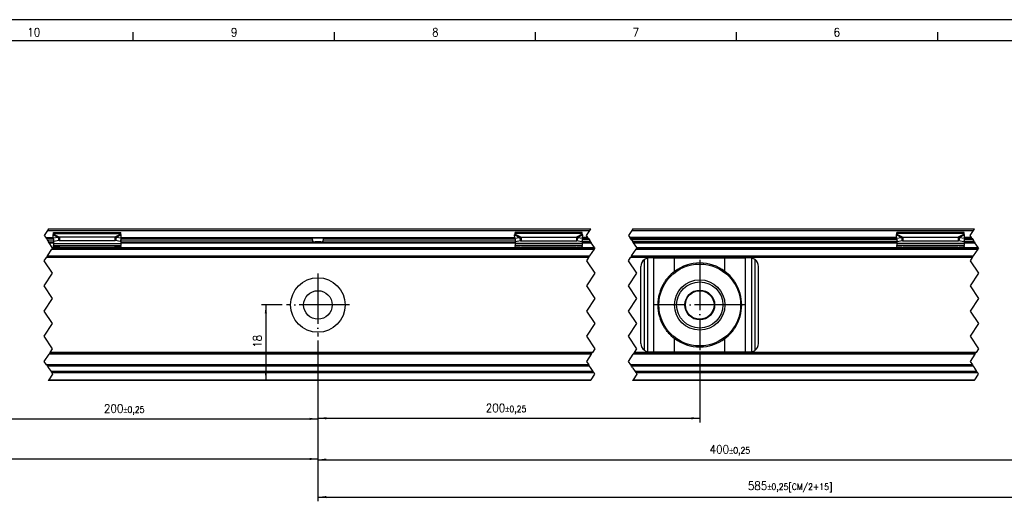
# Model space of a CAD drawing. Header units: millimetres. Extents: x -418 to 1850, y -684 to 1025.
# Tile 16 of 59: x -41 to 193, y 329 to 443. Entities that reach past the tile are written whole.
import ezdxf

# ---------------------------------------------------------------- set-up
doc = ezdxf.new("R2010")
doc.units = ezdxf.units.MM
doc.linetypes.add('DOT_CENTER', pattern=[14, 12, -1, 0, -1])
doc.layers.add('1', color=7, linetype='Continuous')
doc.styles.add('CONVERTER_12', font='txt.shx', dxfattribs={"width": 0.9})
doc.dimstyles.new('ME10_DIM_33', dxfattribs={"dimtxt": 2, "dimasz": 2, "dimexe": 1, "dimexo": 1, "dimgap": 1, "dimtad": 1, "dimdsep": 46, "dimtxsty": 'CONVERTER_12', "dimsah": 1, "dimcen": 0.09, "dimclrd": 2, "dimclre": 2, "dimclrt": 2, "dimadec": 0, "dimazin": 0, "dimtfac": 1, "dimtdec": 4, "dimtix": 1, "dimtmove": 0, "dimatfit": 3, "dimfxl": 1, "dimtolj": 1, "dimtzin": 0, "dimarcsym": 0})
doc.dimstyles.new('ME10_DIM_34', dxfattribs={"dimtxt": 2, "dimasz": 2, "dimexe": 1, "dimexo": 1, "dimgap": 1, "dimtad": 1, "dimdsep": 46, "dimtxsty": 'CONVERTER_12', "dimsah": 1, "dimcen": 0.09, "dimclrd": 2, "dimclre": 2, "dimclrt": 2, "dimadec": 0, "dimazin": 0, "dimtol": 1, "dimtp": 0.25, "dimtm": 0.25, "dimtfac": 0.75, "dimtdec": 0, "dimtix": 1, "dimtmove": 0, "dimatfit": 3, "dimfxl": 1, "dimtolj": 1, "dimtzin": 0, "dimarcsym": 0})
doc.dimstyles.new('ME10_DIM_35', dxfattribs={"dimtxt": 2, "dimasz": 2, "dimexe": 1, "dimexo": 1, "dimgap": 1, "dimtad": 1, "dimdsep": 46, "dimtxsty": 'CONVERTER_12', "dimsah": 1, "dimcen": 0.09, "dimclrd": 2, "dimclre": 2, "dimclrt": 2, "dimadec": 0, "dimazin": 0, "dimtol": 1, "dimtp": 0.25, "dimtm": 0.25, "dimtfac": 0.75, "dimtdec": 0, "dimtix": 1, "dimtmove": 0, "dimatfit": 3, "dimfxl": 1, "dimtolj": 1, "dimtzin": 0, "dimarcsym": 0})
doc.dimstyles.new('ME10_DIM_36', dxfattribs={"dimtxt": 2, "dimasz": 2, "dimexe": 1, "dimexo": 1, "dimgap": 1, "dimtad": 1, "dimdsep": 46, "dimtxsty": 'CONVERTER_12', "dimsah": 1, "dimcen": 0.09, "dimclrd": 2, "dimclre": 2, "dimclrt": 2, "dimadec": 0, "dimazin": 0, "dimtol": 1, "dimtp": 0.25, "dimtm": 0.25, "dimtfac": 0.75, "dimtdec": 0, "dimtix": 1, "dimtmove": 0, "dimatfit": 3, "dimfxl": 1, "dimtolj": 1, "dimtzin": 0, "dimarcsym": 0})
doc.dimstyles.new('ME10_DIM_40', dxfattribs={"dimtxt": 2, "dimasz": 2, "dimexe": 1, "dimexo": 1, "dimgap": 1, "dimtad": 1, "dimdsep": 46, "dimtxsty": 'CONVERTER_12', "dimsah": 1, "dimcen": 0.09, "dimclrd": 2, "dimclre": 2, "dimclrt": 2, "dimadec": 0, "dimazin": 0, "dimtol": 1, "dimtp": 0.25, "dimtm": 0.25, "dimtfac": 0.75, "dimtdec": 0, "dimtix": 1, "dimtmove": 0, "dimatfit": 3, "dimfxl": 1, "dimtolj": 1, "dimtzin": 0, "dimarcsym": 0})
doc.dimstyles.new('ME10_DIM_41', dxfattribs={"dimtxt": 2, "dimasz": 2, "dimexe": 1, "dimexo": 1, "dimgap": 1, "dimtad": 1, "dimdsep": 46, "dimtxsty": 'CONVERTER_12', "dimsah": 1, "dimcen": 0.09, "dimclrd": 2, "dimclre": 2, "dimclrt": 2, "dimadec": 0, "dimazin": 0, "dimtol": 1, "dimtp": 0.25, "dimtm": 0.25, "dimtfac": 0.75, "dimtdec": 0, "dimtix": 1, "dimtmove": 0, "dimatfit": 3, "dimfxl": 1, "dimtolj": 1, "dimtzin": 0, "dimarcsym": 0})

# ---------------------------------------------------------------- blocks, each defined once
blk = doc.blocks.new('SOPORTE_SV2__49', base_point=(-302.89, 357.55))
at = {"color": 2, "linetype": 'DOT_CENTER'}
for p, q in [((-34.81, 393.3), (-35.61, 392.1)), ((-35.61, 392.1), (-35.27, 391.6)), ((-34.58, 393.65), (-34.81, 393.3)), ((93.61, 392.1), (94.41, 393.3)), ((93.94, 391.6), (93.61, 392.1)), ((94.41, 393.3), (94.64, 393.65)), ((104.41, 393.3), (103.61, 392.1)), ((103.61, 392.1), (103.94, 391.6)), ((104.64, 393.65), (104.41, 393.3)), ((185.05, 392.1), (185.84, 393.3)), ((185.38, 391.6), (185.05, 392.1)), ((185.84, 393.3), (186.08, 393.65)), ((-35.27, 391.6), (-35.24, 391.55)), ((-35.11, 391.35), (-35.24, 391.55)), ((-35.11, 391.35), (-34.91, 391.05)), ((-34.91, 391.05), (-34.58, 390.55)), ((-34.44, 390.35), (-34.58, 390.55)), ((-33.71, 389.25), (-34.44, 390.35)), ((93.97, 391.55), (93.94, 391.6)), ((93.97, 391.55), (94.11, 391.35)), ((94.11, 391.35), (94.31, 391.05)), ((94.64, 390.55), (94.31, 391.05)), ((94.64, 390.55), (94.77, 390.35)), ((95.51, 389.25), (94.77, 390.35)), ((103.94, 391.6), (103.97, 391.55)), ((104.11, 391.35), (103.97, 391.55)), ((104.31, 391.05), (104.11, 391.35)), ((104.31, 391.05), (104.64, 390.55)), ((104.77, 390.35), (104.64, 390.55)), ((104.77, 390.35), (105.51, 389.25)), ((185.41, 391.55), (185.38, 391.6)), ((185.41, 391.55), (185.55, 391.35)), ((185.55, 391.35), (185.75, 391.05)), ((186.08, 390.55), (185.75, 391.05)), ((186.08, 390.55), (186.21, 390.35)), ((186.95, 389.25), (186.21, 390.35)), ((-34.84, 387.25), (-34.98, 387.05)), ((-34.84, 387.25), (-33.78, 388.85)), ((-33.64, 389.05), (-33.78, 388.85)), ((-33.61, 389.1), (-33.71, 389.25)), ((-33.64, 389.05), (-33.61, 389.1)), ((94.24, 387.05), (94.37, 387.25)), ((95.44, 388.85), (94.37, 387.25)), ((95.44, 388.85), (95.57, 389.05)), ((95.51, 389.25), (95.61, 389.1)), ((95.61, 389.1), (95.57, 389.05)), ((104.37, 387.25), (104.24, 387.05)), ((104.37, 387.25), (105.44, 388.85)), ((105.57, 389.05), (105.44, 388.85)), ((105.61, 389.1), (105.51, 389.25)), ((105.57, 389.05), (105.61, 389.1)), ((185.68, 387.05), (185.81, 387.25)), ((186.88, 388.85), (185.81, 387.25)), ((186.88, 388.85), (187.01, 389.05)), ((186.95, 389.25), (187.05, 389.1)), ((187.05, 389.1), (187.01, 389.05)), ((-35.61, 386.1), (-35.11, 386.85)), ((-33.61, 383.1), (-35.61, 386.1)), ((-35.11, 386.85), (-34.98, 387.05)), ((94.11, 386.85), (93.61, 386.1)), ((93.61, 386.1), (95.61, 383.1)), ((94.24, 387.05), (94.11, 386.85)), ((103.61, 386.1), (104.11, 386.85)), ((105.61, 383.1), (103.61, 386.1)), ((104.11, 386.85), (104.24, 387.05)), ((185.55, 386.85), (185.05, 386.1)), ((185.05, 386.1), (187.05, 383.1)), ((185.68, 387.05), (185.55, 386.85)), ((-35.61, 380.1), (-33.61, 383.1)), ((95.61, 383.1), (93.61, 380.1)), ((103.61, 380.1), (105.61, 383.1)), ((187.05, 383.1), (185.05, 380.1)), ((-33.61, 377.1), (-35.61, 380.1)), ((93.61, 380.1), (95.61, 377.1)), ((105.61, 377.1), (103.61, 380.1)), ((185.05, 380.1), (187.05, 377.1)), ((-35.61, 374.1), (-33.61, 377.1)), ((95.61, 377.1), (93.61, 374.1)), ((103.61, 374.1), (105.61, 377.1)), ((187.05, 377.1), (185.05, 374.1)), ((-33.61, 371.1), (-35.61, 374.1)), ((93.61, 374.1), (95.61, 371.1)), ((105.61, 371.1), (103.61, 374.1)), ((185.05, 374.1), (187.05, 371.1)), ((-35.61, 368.1), (-33.61, 371.1)), ((95.61, 371.1), (93.61, 368.1)), ((103.61, 368.1), (105.61, 371.1)), ((187.05, 371.1), (185.05, 368.1)), ((-33.61, 365.1), (-35.61, 368.1)), ((93.61, 368.1), (95.61, 365.1)), ((105.61, 365.1), (103.61, 368.1)), ((185.05, 368.1), (187.05, 365.1)), ((-35.61, 362.1), (-34.44, 363.85)), ((-34.31, 364.05), (-34.44, 363.85)), ((-34.31, 364.05), (-34.18, 364.25)), ((-34.18, 364.25), (-33.61, 365.1)), ((94.77, 363.85), (93.61, 362.1)), ((94.77, 363.85), (94.91, 364.05)), ((95.04, 364.25), (94.91, 364.05)), ((95.61, 365.1), (95.04, 364.25)), ((103.61, 362.1), (104.77, 363.85)), ((104.91, 364.05), (104.77, 363.85)), ((104.91, 364.05), (105.04, 364.25)), ((105.04, 364.25), (105.61, 365.1)), ((186.21, 363.85), (185.05, 362.1)), ((186.21, 363.85), (186.35, 364.05)), ((186.48, 364.25), (186.35, 364.05)), ((187.05, 365.1), (186.48, 364.25)), ((-35.05, 361.27), (-35.61, 362.1)), ((93.61, 362.1), (94.16, 361.27)), ((104.16, 361.27), (103.61, 362.1)), ((185.05, 362.1), (185.6, 361.27)), ((-35.05, 361.27), (-34.87, 360.99)), ((-34.87, 360.99), (-34.65, 360.66)), ((-34.65, 360.66), (-33.99, 359.67)), ((-33.61, 359.1), (-34.51, 357.75)), ((-33.99, 359.67), (-33.91, 359.55)), ((-33.78, 359.35), (-33.91, 359.55)), ((-33.78, 359.35), (-33.61, 359.1)), ((94.35, 360.99), (94.16, 361.27)), ((94.57, 360.66), (94.35, 360.99)), ((95.23, 359.67), (94.57, 360.66)), ((94.71, 357.75), (95.61, 359.1)), ((95.31, 359.55), (95.23, 359.67)), ((95.31, 359.55), (95.44, 359.35)), ((95.61, 359.1), (95.44, 359.35)), ((104.35, 360.99), (104.16, 361.27)), ((104.57, 360.66), (104.35, 360.99)), ((104.57, 360.66), (104.7, 360.46)), ((104.7, 360.46), (105.23, 359.67)), ((105.61, 359.1), (104.71, 357.75)), ((105.23, 359.67), (105.31, 359.55)), ((105.44, 359.35), (105.31, 359.55)), ((105.44, 359.35), (105.61, 359.1)), ((185.6, 361.27), (185.79, 360.99)), ((185.79, 360.99), (186, 360.66)), ((186.14, 360.46), (186, 360.66)), ((186.67, 359.67), (186.14, 360.46)), ((186.15, 357.75), (187.05, 359.1)), ((186.75, 359.55), (186.67, 359.67)), ((186.75, 359.55), (186.88, 359.35)), ((187.05, 359.1), (186.88, 359.35)), ((-34.51, 357.75), (-34.64, 357.55)), ((94.57, 357.55), (94.71, 357.75)), ((104.71, 357.75), (104.57, 357.55)), ((186.01, 357.55), (186.15, 357.75))]:
    blk.add_line(p, q, dxfattribs=at)
at = {"color": 7, "linetype": 'Continuous'}
for p, q in [((-34.81, 393.3), (94.41, 393.3)), ((-34.58, 393.65), (94.64, 393.65)), ((-33.48, 391.43), (-33.5, 392.23)), ((-33.39, 392.61), (-33.39, 392.82)), ((-33.39, 392.82), (-17.39, 392.82)), ((-33.39, 392.43), (-33.39, 392.61)), ((-17.39, 392.61), (-17.39, 392.82)), ((-17.39, 392.43), (-17.39, 392.61)), ((-17.3, 391.43), (-17.28, 392.23)), ((76.52, 391.43), (76.5, 392.23)), ((76.61, 392.61), (76.61, 392.82)), ((92.61, 392.82), (76.61, 392.82)), ((76.61, 392.43), (76.61, 392.61)), ((92.61, 392.61), (92.61, 392.82)), ((92.61, 392.43), (92.61, 392.61)), ((92.7, 391.43), (92.72, 392.23)), ((104.64, 393.65), (186.08, 393.65)), ((167.52, 391.43), (167.5, 392.23)), ((183.61, 392.82), (167.61, 392.82)), ((167.61, 392.61), (167.61, 392.82)), ((167.61, 392.43), (167.61, 392.61)), ((183.61, 392.61), (183.61, 392.82)), ((183.61, 392.43), (183.61, 392.61)), ((183.7, 391.43), (183.72, 392.23)), ((-35.24, 391.55), (-33.48, 391.55)), ((-34.58, 390.55), (-33.39, 390.55)), ((-32.31, 391.61), (-33.48, 391.43)), ((-33.48, 391.43), (-33.3, 390.7)), ((-33.39, 391.08), (-33.39, 390.21)), ((-33.39, 390.21), (-33.39, 389.72)), ((-33.39, 389.72), (-17.39, 389.72)), ((-33.39, 389.44), (-33.39, 389.72)), ((-32.12, 390.88), (-33.3, 390.7)), ((-32.31, 391.61), (-32.2, 391.17)), ((-32.2, 391.17), (-32.12, 390.88)), ((-31.98, 391.7), (-31.98, 391.19)), ((-18.8, 391.7), (-31.98, 391.7)), ((-31.98, 391.19), (-31.98, 390.85)), ((-18.8, 390.85), (-31.98, 390.85)), ((-18.8, 391.7), (-18.8, 391.19)), ((-18.8, 391.19), (-18.8, 390.85)), ((-18.58, 391.17), (-18.66, 390.88)), ((-17.48, 390.7), (-18.66, 390.88)), ((-18.47, 391.61), (-18.58, 391.17)), ((-17.3, 391.43), (-18.47, 391.61)), ((-17.3, 391.43), (-17.48, 390.7)), ((-17.39, 391.08), (-17.39, 390.21)), ((-17.39, 390.55), (28.92, 390.55)), ((-17.39, 390.21), (-17.39, 389.72)), ((-17.39, 389.44), (-17.39, 389.72)), ((-17.3, 391.55), (28.17, 391.55)), ((28.17, 391.55), (31.05, 391.55)), ((28.3, 391.05), (28.3, 391.35)), ((30.3, 390.55), (28.92, 390.55)), ((30.3, 390.55), (76.61, 390.55)), ((30.92, 391.05), (30.92, 391.35)), ((31.05, 391.55), (76.52, 391.55)), ((76.52, 391.43), (77.69, 391.61)), ((76.52, 391.43), (76.7, 390.7)), ((76.61, 391.08), (76.61, 390.21)), ((76.61, 390.21), (76.61, 389.72)), ((92.61, 389.72), (76.61, 389.72)), ((76.61, 389.44), (76.61, 389.72)), ((76.7, 390.7), (77.88, 390.88)), ((77.69, 391.61), (77.8, 391.17)), ((77.8, 391.17), (77.88, 390.88)), ((78.02, 391.7), (78.02, 391.19)), ((78.02, 391.7), (91.2, 391.7)), ((78.02, 391.19), (78.02, 390.85)), ((78.02, 390.85), (91.2, 390.85)), ((91.2, 391.7), (91.2, 391.19)), ((91.2, 391.19), (91.2, 390.85)), ((91.42, 391.17), (91.34, 390.88)), ((91.34, 390.88), (92.52, 390.7)), ((91.53, 391.61), (91.42, 391.17)), ((91.53, 391.61), (92.7, 391.43)), ((92.7, 391.43), (92.52, 390.7)), ((92.61, 391.08), (92.61, 390.21)), ((94.64, 390.55), (92.61, 390.55)), ((92.61, 390.21), (92.61, 389.72)), ((92.61, 389.44), (92.61, 389.72)), ((93.97, 391.55), (92.7, 391.55)), ((167.52, 391.55), (103.97, 391.55)), ((167.61, 390.55), (104.64, 390.55)), ((167.52, 391.43), (168.69, 391.61)), ((167.52, 391.43), (167.7, 390.7)), ((167.61, 391.08), (167.61, 390.21)), ((167.61, 390.21), (167.61, 389.72)), ((167.61, 389.44), (167.61, 389.72)), ((183.61, 389.72), (167.61, 389.72)), ((167.7, 390.7), (168.88, 390.88)), ((168.69, 391.61), (168.8, 391.17)), ((168.8, 391.17), (168.88, 390.88)), ((169.02, 391.7), (182.2, 391.7)), ((169.02, 391.7), (169.02, 391.19)), ((169.02, 391.19), (169.02, 390.85)), ((169.02, 390.85), (182.2, 390.85)), ((182.2, 391.7), (182.2, 391.19)), ((182.2, 391.19), (182.2, 390.85)), ((182.42, 391.17), (182.34, 390.88)), ((182.34, 390.88), (183.52, 390.7)), ((182.53, 391.61), (182.42, 391.17)), ((182.53, 391.61), (183.7, 391.43)), ((183.7, 391.43), (183.52, 390.7)), ((183.61, 391.08), (183.61, 390.21)), ((186.08, 390.55), (183.61, 390.55)), ((183.61, 390.21), (183.61, 389.72)), ((183.61, 389.44), (183.61, 389.72)), ((185.41, 391.55), (183.7, 391.55)), ((-33.64, 389.05), (-30.63, 389.05)), ((-33.39, 389.44), (-33.39, 389.26)), ((-31.9, 389.22), (-31.9, 389.33)), ((-28.39, 389.06), (-31.9, 389.33)), ((-31.9, 389.15), (-30.63, 389.05)), ((-20.15, 389.05), (-30.63, 389.05)), ((-18.88, 389.33), (-22.39, 389.06)), ((-20.15, 389.05), (-18.88, 389.15)), ((-17.39, 389.05), (-20.15, 389.05)), ((-18.88, 389.33), (-18.88, 389.22)), ((-17.39, 389.44), (-17.39, 389.26)), ((-17.39, 389.26), (-17.39, 389.05)), ((-17.39, 389.05), (76.61, 389.05)), ((76.61, 389.44), (76.61, 389.26)), ((76.61, 389.26), (76.61, 389.05)), ((76.61, 389.05), (79.37, 389.05)), ((78.1, 389.33), (78.1, 389.22)), ((78.1, 389.33), (81.61, 389.06)), ((79.37, 389.05), (78.1, 389.15)), ((79.37, 389.05), (83.46, 389.05)), ((83.46, 389.05), (89.85, 389.05)), ((83.46, 389.05), (83.46, 389.05)), ((87.61, 389.06), (91.12, 389.33)), ((91.12, 389.15), (89.85, 389.05)), ((89.85, 389.05), (95.57, 389.05)), ((91.12, 389.22), (91.12, 389.33)), ((92.61, 389.44), (92.61, 389.26)), ((105.57, 389.05), (167.61, 389.05)), ((167.61, 389.44), (167.61, 389.26)), ((167.61, 389.26), (167.61, 389.05)), ((167.61, 389.05), (170.37, 389.05)), ((169.1, 389.33), (169.1, 389.22)), ((169.1, 389.33), (172.61, 389.06)), ((170.37, 389.05), (169.1, 389.15)), ((170.37, 389.05), (174.46, 389.05)), ((174.46, 389.05), (180.85, 389.05)), ((174.46, 389.05), (174.46, 389.05)), ((178.61, 389.06), (182.12, 389.33)), ((182.12, 389.15), (180.85, 389.05)), ((180.85, 389.05), (187.01, 389.05)), ((182.12, 389.22), (182.12, 389.33)), ((183.61, 389.44), (183.61, 389.26)), ((-34.98, 387.05), (94.24, 387.05)), ((104.24, 387.05), (185.68, 387.05)), ((109.68, 386.75), (108.61, 386.75)), ((109.68, 386.75), (114.6, 386.75)), ((114.6, 386.75), (126.62, 386.75)), ((126.62, 386.75), (131.54, 386.75)), ((132.61, 386.75), (131.54, 386.75)), ((106.61, 366.35), (106.61, 384.75)), ((134.61, 366.35), (134.61, 384.75)), ((94.91, 364.05), (-34.31, 364.05)), ((186.35, 364.05), (104.91, 364.05)), ((108.61, 364.35), (109.68, 364.35)), ((109.68, 364.35), (114.6, 364.35)), ((114.6, 364.35), (126.62, 364.35)), ((126.62, 364.35), (131.54, 364.35)), ((131.54, 364.35), (132.61, 364.35)), ((94.16, 361.27), (-35.05, 361.27)), ((95.31, 359.55), (-33.91, 359.55)), ((185.6, 361.27), (104.16, 361.27)), ((186.75, 359.55), (105.31, 359.55)), ((94.57, 357.55), (-34.64, 357.55)), ((186.01, 357.55), (104.57, 357.55))]:
    blk.add_line(p, q, dxfattribs=at)
at = {"color": 3, "linetype": 'Continuous'}
for p, q in [((-33.5, 392.23), (-32.31, 391.61)), ((-33.39, 392.61), (-17.39, 392.61)), ((-33.39, 392.43), (-31.98, 391.7)), ((-17.39, 392.43), (-18.8, 391.7)), ((-17.28, 392.23), (-18.47, 391.61)), ((76.5, 392.23), (77.69, 391.61)), ((92.61, 392.61), (76.61, 392.61)), ((76.61, 392.43), (78.02, 391.7)), ((92.61, 392.43), (91.2, 391.7)), ((92.72, 392.23), (91.53, 391.61)), ((104.41, 393.3), (185.84, 393.3)), ((167.5, 392.23), (168.69, 391.61)), ((183.61, 392.61), (167.61, 392.61)), ((167.61, 392.43), (169.02, 391.7)), ((183.61, 392.43), (182.2, 391.7)), ((183.72, 392.23), (182.53, 391.61)), ((-35.27, 391.6), (-33.48, 391.6)), ((-33.46, 391.35), (-35.11, 391.35)), ((-34.91, 391.05), (-33.39, 391.05)), ((-34.44, 390.35), (-33.39, 390.35)), ((-33.39, 390.21), (-17.39, 390.21)), ((-17.39, 391.05), (28.3, 391.05)), ((-17.39, 390.35), (76.61, 390.35)), ((28.3, 391.35), (-17.32, 391.35)), ((-17.3, 391.6), (76.52, 391.6)), ((76.54, 391.35), (30.92, 391.35)), ((30.92, 391.05), (76.61, 391.05)), ((92.61, 390.21), (76.61, 390.21)), ((94.31, 391.05), (92.61, 391.05)), ((92.61, 390.35), (94.77, 390.35)), ((92.68, 391.35), (94.11, 391.35)), ((93.94, 391.6), (92.7, 391.6)), ((167.52, 391.6), (103.94, 391.6)), ((104.11, 391.35), (167.54, 391.35)), ((167.61, 391.05), (104.31, 391.05)), ((104.77, 390.35), (167.61, 390.35)), ((183.61, 390.21), (167.61, 390.21)), ((185.75, 391.05), (183.61, 391.05)), ((183.61, 390.35), (186.21, 390.35)), ((183.68, 391.35), (185.55, 391.35)), ((185.38, 391.6), (183.7, 391.6)), ((-34.84, 387.25), (94.37, 387.25)), ((-33.78, 388.85), (95.44, 388.85)), ((-33.71, 389.25), (-33.3, 389.25)), ((-31.9, 389.33), (-18.88, 389.33)), ((-31.9, 389.15), (-31.9, 389.22)), ((-18.88, 389.22), (-18.88, 389.15)), ((-17.39, 389.25), (76.61, 389.25)), ((91.12, 389.33), (78.1, 389.33)), ((78.1, 389.22), (78.1, 389.15)), ((91.12, 389.15), (91.12, 389.22)), ((92.52, 389.25), (95.51, 389.25)), ((104.37, 387.25), (185.81, 387.25)), ((105.44, 388.85), (186.88, 388.85)), ((105.51, 389.25), (167.61, 389.25)), ((182.12, 389.33), (169.1, 389.33)), ((169.1, 389.22), (169.1, 389.15)), ((182.12, 389.15), (182.12, 389.22)), ((183.52, 389.25), (186.95, 389.25)), ((94.11, 386.85), (-35.11, 386.85)), ((185.55, 386.85), (104.11, 386.85)), ((107.41, 364.75), (107.41, 386.35)), ((108.21, 364.39), (108.21, 386.71)), ((109.68, 364.35), (109.68, 386.75)), ((114.6, 383.54), (114.6, 386.75)), ((126.62, 383.54), (126.62, 386.75)), ((131.54, 364.35), (131.54, 386.75)), ((133.01, 364.39), (133.01, 386.71)), ((133.81, 364.75), (133.81, 386.35)), ((114.6, 364.35), (114.6, 367.56)), ((126.62, 364.35), (126.62, 367.56)), ((94.77, 363.85), (-34.44, 363.85)), ((95.04, 364.25), (-34.18, 364.25)), ((186.21, 363.85), (104.77, 363.85)), ((186.48, 364.25), (105.04, 364.25)), ((94.35, 360.99), (-34.87, 360.99)), ((95.23, 359.67), (-33.99, 359.67)), ((95.44, 359.35), (-33.78, 359.35)), ((185.79, 360.99), (104.35, 360.99)), ((186.67, 359.67), (105.23, 359.67)), ((186.88, 359.35), (105.44, 359.35)), ((-34.51, 357.75), (94.71, 357.75)), ((104.71, 357.75), (186.15, 357.75))]:
    blk.add_line(p, q, dxfattribs=at)
at = {"color": 7, "linetype": 'Continuous'}
for centre, radius in [((120.61, 375.55), 9.75), ((29.61, 375.55), 6.5), ((120.61, 375.55), 6), ((120.61, 375.55), 5.5), ((29.61, 375.55), 3.4), ((120.61, 375.55), 3.55), ((120.61, 375.55), 3.4)]:
    blk.add_circle(centre, radius, dxfattribs=at)
for centre, radius, start, end in [((108.61, 384.75), 2, 126.8699, 180), ((108.61, 384.75), 2, 101.598, 126.8699), ((108.61, 384.75), 2, 90, 101.598), ((120.61, 375.55), 10, 53.076, 126.924), ((132.61, 384.75), 2, 78.402, 90), ((132.61, 384.75), 2, 53.1301, 78.402), ((132.61, 384.75), 2, 0, 53.1301), ((120.61, 375.55), 10, 126.924, 138.5708), ((120.61, 375.55), 10, 41.4292, 53.076), ((120.61, 375.55), 10, 148.2363, 211.7637), ((120.61, 375.55), 10, 328.2362, 31.7638), ((120.61, 375.55), 10, 221.4292, 233.076), ((120.61, 375.55), 10, 306.924, 318.5708), ((108.61, 366.35), 2, 180, 233.1301), ((120.61, 375.55), 10, 233.076, 306.924), ((132.61, 366.35), 2, 306.8699, 0), ((108.61, 366.35), 2, 233.1301, 258.402), ((108.61, 366.35), 2, 258.402, 270), ((132.61, 366.35), 2, 270, 281.598), ((132.61, 366.35), 2, 281.598, 306.8699)]:
    blk.add_arc(centre, radius, start, end, dxfattribs=at)
for points, knots in [([(-33.5, 392.23), (-33.49, 392.25), (-33.47, 392.29), (-33.45, 392.34), (-33.42, 392.39), (-33.4, 392.42), (-33.39, 392.43)], [0, 0, 0, 0, 0.0669463, 0.1234866, 0.1753749, 0.2333288, 0.2333288, 0.2333288, 0.2333288]), ([(-17.28, 392.23), (-17.29, 392.25), (-17.31, 392.29), (-17.33, 392.34), (-17.36, 392.39), (-17.38, 392.42), (-17.39, 392.43)], [0, 0, 0, 0, 0.0669463, 0.1234866, 0.179919, 0.233329, 0.233329, 0.233329, 0.233329]), ([(76.5, 392.23), (76.51, 392.25), (76.53, 392.29), (76.56, 392.34), (76.58, 392.39), (76.6, 392.42), (76.61, 392.43)], [0, 0, 0, 0, 0.0669463, 0.1234866, 0.1837172, 0.233329, 0.233329, 0.233329, 0.233329]), ([(92.72, 392.23), (92.71, 392.25), (92.69, 392.28), (92.67, 392.34), (92.64, 392.39), (92.62, 392.42), (92.61, 392.43)], [0, 0, 0, 0, 0.0630544, 0.1234867, 0.1799191, 0.2333291, 0.2333291, 0.2333291, 0.2333291]), ([(167.5, 392.23), (167.51, 392.25), (167.53, 392.28), (167.55, 392.34), (167.58, 392.39), (167.6, 392.42), (167.61, 392.43)], [0, 0, 0, 0, 0.0630544, 0.1234867, 0.1753749, 0.2333288, 0.2333288, 0.2333288, 0.2333288]), ([(183.72, 392.23), (183.71, 392.24), (183.69, 392.28), (183.67, 392.33), (183.64, 392.39), (183.62, 392.42), (183.61, 392.43)], [0, 0, 0, 0, 0.0583422, 0.1234865, 0.1753748, 0.2333287, 0.2333287, 0.2333287, 0.2333287]), ([(-31.98, 391.7), (-32, 391.7), (-32.06, 391.69), (-32.14, 391.66), (-32.22, 391.64), (-32.28, 391.62), (-32.31, 391.61)], [0, 0, 0, 0, 0.0849289, 0.1704941, 0.2526182, 0.3435203, 0.3435203, 0.3435203, 0.3435203]), ([(-31.98, 390.85), (-31.99, 390.85), (-32.01, 390.85), (-32.05, 390.86), (-32.09, 390.87), (-32.11, 390.88), (-32.12, 390.88)], [0, 0, 0, 0, 0.0383658, 0.0760959, 0.1140041, 0.1512902, 0.1512902, 0.1512902, 0.1512902]), ([(-18.47, 391.61), (-18.5, 391.62), (-18.55, 391.64), (-18.64, 391.66), (-18.72, 391.68), (-18.78, 391.7), (-18.8, 391.7)], [0, 0, 0, 0, 0.0868093, 0.1730263, 0.2556026, 0.3435203, 0.3435203, 0.3435203, 0.3435203]), ([(-18.66, 390.88), (-18.67, 390.88), (-18.69, 390.87), (-18.73, 390.86), (-18.77, 390.85), (-18.79, 390.85), (-18.8, 390.85)], [0, 0, 0, 0, 0.0372861, 0.0751943, 0.1129244, 0.1512902, 0.1512902, 0.1512902, 0.1512902]), ([(28.3, 391.35), (28.3, 391.35), (28.3, 391.35), (28.3, 391.36), (28.3, 391.38), (28.29, 391.4), (28.29, 391.41), (28.28, 391.44), (28.27, 391.47), (28.25, 391.5), (28.23, 391.52), (28.21, 391.53), (28.2, 391.54), (28.19, 391.55), (28.18, 391.55), (28.17, 391.55), (28.17, 391.55)], [0, 0, 0, 0, 0.0031337, 0.0063371, 0.0274884, 0.045819, 0.0632817, 0.0838024, 0.1212621, 0.1560484, 0.1863278, 0.2138377, 0.225095, 0.2378219, 0.2498078, 0.2593904, 0.2593904, 0.2593904, 0.2593904]), ([(28.3, 391.05), (28.3, 391.03), (28.3, 390.98), (28.31, 390.92), (28.32, 390.88), (28.33, 390.85), (28.34, 390.82), (28.36, 390.78), (28.38, 390.74), (28.42, 390.7), (28.45, 390.67), (28.51, 390.63), (28.59, 390.59), (28.69, 390.56), (28.81, 390.55), (28.88, 390.55), (28.92, 390.55)], [0, 0, 0, 0, 0.0693061, 0.1388291, 0.174748, 0.2053756, 0.2391043, 0.2686381, 0.3257482, 0.3746032, 0.4257585, 0.4743874, 0.5784446, 0.6876622, 0.7990236, 0.9187292, 0.9187292, 0.9187292, 0.9187292]), ([(30.3, 390.55), (30.34, 390.55), (30.41, 390.55), (30.53, 390.56), (30.63, 390.59), (30.71, 390.63), (30.77, 390.67), (30.8, 390.7), (30.84, 390.74), (30.86, 390.78), (30.88, 390.82), (30.89, 390.85), (30.9, 390.88), (30.91, 390.91), (30.91, 390.95), (30.92, 390.98), (30.92, 391.01), (30.92, 391.04), (30.92, 391.05)], [0, 0, 0, 0, 0.1197056, 0.231067, 0.3402846, 0.4443418, 0.4929708, 0.544126, 0.5929811, 0.6500912, 0.679625, 0.7133536, 0.7439812, 0.7799001, 0.8143563, 0.8487031, 0.8807343, 0.9187823, 0.9187823, 0.9187823, 0.9187823]), ([(31.05, 391.55), (31.05, 391.55), (31.04, 391.55), (31.03, 391.55), (31.02, 391.54), (31.01, 391.54), (31, 391.53), (30.99, 391.52), (30.98, 391.51), (30.97, 391.5), (30.96, 391.48), (30.95, 391.47), (30.94, 391.45), (30.94, 391.43), (30.93, 391.41), (30.93, 391.39), (30.92, 391.38), (30.92, 391.36), (30.92, 391.35), (30.92, 391.35), (30.92, 391.35)], [0, 0, 0, 0, 0.0095826, 0.0215685, 0.0342953, 0.0455527, 0.0573635, 0.0726777, 0.08769, 0.1034043, 0.1187234, 0.1377948, 0.1549663, 0.1757055, 0.1944753, 0.2136891, 0.2349035, 0.253171, 0.2562851, 0.2595081, 0.2595081, 0.2595081, 0.2595081]), ([(77.69, 391.61), (77.72, 391.62), (77.77, 391.64), (77.86, 391.66), (77.94, 391.68), (78, 391.7), (78.02, 391.7)], [0, 0, 0, 0, 0.0868093, 0.1730263, 0.2556026, 0.3435203, 0.3435203, 0.3435203, 0.3435203]), ([(77.88, 390.88), (77.89, 390.88), (77.91, 390.87), (77.95, 390.86), (77.99, 390.85), (78.01, 390.85), (78.02, 390.85)], [0, 0, 0, 0, 0.0372861, 0.0751943, 0.1129244, 0.1512902, 0.1512902, 0.1512902, 0.1512902]), ([(91.2, 391.7), (91.22, 391.7), (91.28, 391.69), (91.36, 391.66), (91.45, 391.64), (91.5, 391.62), (91.53, 391.61)], [0, 0, 0, 0, 0.0849289, 0.1704941, 0.2598165, 0.3435203, 0.3435203, 0.3435203, 0.3435203]), ([(91.2, 390.85), (91.21, 390.85), (91.23, 390.85), (91.27, 390.86), (91.31, 390.87), (91.33, 390.88), (91.34, 390.88)], [0, 0, 0, 0, 0.0383658, 0.0760959, 0.1140041, 0.1512902, 0.1512902, 0.1512902, 0.1512902]), ([(168.69, 391.61), (168.72, 391.62), (168.78, 391.64), (168.86, 391.66), (168.94, 391.68), (169, 391.7), (169.02, 391.7)], [0, 0, 0, 0, 0.0909021, 0.1730263, 0.2556025, 0.3435202, 0.3435202, 0.3435202, 0.3435202]), ([(168.88, 390.88), (168.89, 390.88), (168.91, 390.87), (168.95, 390.86), (168.99, 390.85), (169.01, 390.85), (169.02, 390.85)], [0, 0, 0, 0, 0.0372861, 0.0751943, 0.1129244, 0.1512902, 0.1512902, 0.1512902, 0.1512902]), ([(182.2, 391.7), (182.22, 391.7), (182.28, 391.69), (182.36, 391.66), (182.44, 391.64), (182.5, 391.62), (182.53, 391.61)], [0, 0, 0, 0, 0.0849289, 0.1704941, 0.2526182, 0.3435203, 0.3435203, 0.3435203, 0.3435203]), ([(182.2, 390.85), (182.21, 390.85), (182.23, 390.85), (182.27, 390.86), (182.31, 390.87), (182.33, 390.88), (182.34, 390.88)], [0, 0, 0, 0, 0.0383658, 0.0760959, 0.1140041, 0.1512902, 0.1512902, 0.1512902, 0.1512902]), ([(-31.9, 389.33), (-32.02, 389.34), (-32.27, 389.36), (-32.64, 389.39), (-33.02, 389.42), (-33.27, 389.43), (-33.39, 389.44)], [0, 0, 0, 0, 0.373701, 0.747543, 1.12115, 1.494893, 1.494893, 1.494893, 1.494893]), ([(-33.39, 389.26), (-33.27, 389.25), (-33.02, 389.23), (-32.64, 389.2), (-32.27, 389.18), (-32.02, 389.16), (-31.9, 389.15)], [0, 0, 0, 0, 0.373697, 0.747255, 1.121047, 1.494694, 1.494694, 1.494694, 1.494694]), ([(-17.39, 389.44), (-17.51, 389.43), (-17.76, 389.42), (-18.14, 389.39), (-18.51, 389.36), (-18.76, 389.34), (-18.88, 389.33)], [0, 0, 0, 0, 0.373742, 0.74735, 1.121197, 1.494893, 1.494893, 1.494893, 1.494893]), ([(-18.88, 389.15), (-18.76, 389.16), (-18.51, 389.18), (-18.14, 389.2), (-17.76, 389.23), (-17.51, 389.25), (-17.39, 389.26)], [0, 0, 0, 0, 0.373642, 0.747439, 1.120997, 1.494694, 1.494694, 1.494694, 1.494694]), ([(76.61, 389.44), (76.73, 389.43), (76.98, 389.42), (77.36, 389.39), (77.73, 389.36), (77.98, 389.34), (78.1, 389.33)], [0, 0, 0, 0, 0.373747, 0.74735, 1.121197, 1.494893, 1.494893, 1.494893, 1.494893]), ([(78.1, 389.15), (77.98, 389.16), (77.73, 389.18), (77.36, 389.2), (76.98, 389.23), (76.73, 389.25), (76.61, 389.26)], [0, 0, 0, 0, 0.373648, 0.747439, 1.120997, 1.494694, 1.494694, 1.494694, 1.494694]), ([(91.12, 389.33), (91.24, 389.34), (91.49, 389.36), (91.86, 389.39), (92.24, 389.42), (92.49, 389.43), (92.61, 389.44)], [0, 0, 0, 0, 0.373696, 0.747543, 1.12115, 1.494893, 1.494893, 1.494893, 1.494893]), ([(92.61, 389.26), (92.49, 389.25), (92.24, 389.23), (91.86, 389.2), (91.49, 389.18), (91.24, 389.16), (91.12, 389.15)], [0, 0, 0, 0, 0.373702, 0.747255, 1.121052, 1.494694, 1.494694, 1.494694, 1.494694]), ([(167.61, 389.44), (167.73, 389.43), (167.98, 389.42), (168.36, 389.39), (168.73, 389.36), (168.98, 389.34), (169.1, 389.33)], [0, 0, 0, 0, 0.373747, 0.74735, 1.121191, 1.494893, 1.494893, 1.494893, 1.494893]), ([(169.1, 389.15), (168.98, 389.16), (168.73, 389.18), (168.36, 389.2), (167.98, 389.23), (167.73, 389.25), (167.61, 389.26)], [0, 0, 0, 0, 0.373648, 0.747439, 1.120997, 1.494694, 1.494694, 1.494694, 1.494694]), ([(182.12, 389.33), (182.24, 389.34), (182.49, 389.36), (182.86, 389.39), (183.24, 389.42), (183.49, 389.43), (183.61, 389.44)], [0, 0, 0, 0, 0.373696, 0.747543, 1.121145, 1.494893, 1.494893, 1.494893, 1.494893]), ([(183.61, 389.26), (183.49, 389.25), (183.24, 389.23), (182.86, 389.2), (182.49, 389.18), (182.24, 389.16), (182.12, 389.15)], [0, 0, 0, 0, 0.373702, 0.747255, 1.121046, 1.494694, 1.494694, 1.494694, 1.494694]), ([(112.11, 380.81), (112.19, 380.93), (112.35, 381.16), (112.6, 381.5), (112.85, 381.84), (113.03, 382.06), (113.11, 382.17)], [0, 0, 0, 0, 0.425548, 0.842522, 1.267064, 1.685169, 1.685169, 1.685169, 1.685169]), ([(128.11, 382.17), (128.19, 382.06), (128.37, 381.84), (128.62, 381.5), (128.87, 381.16), (129.03, 380.93), (129.11, 380.81)], [0, 0, 0, 0, 0.418104, 0.842646, 1.25962, 1.685167, 1.685167, 1.685167, 1.685167]), ([(113.11, 368.93), (113.03, 369.04), (112.85, 369.26), (112.6, 369.6), (112.35, 369.94), (112.19, 370.17), (112.11, 370.29)], [0, 0, 0, 0, 0.418104, 0.842647, 1.259621, 1.685169, 1.685169, 1.685169, 1.685169]), ([(129.11, 370.29), (129.03, 370.17), (128.87, 369.94), (128.62, 369.6), (128.37, 369.26), (128.19, 369.04), (128.11, 368.93)], [0, 0, 0, 0, 0.425548, 0.842521, 1.267063, 1.685167, 1.685167, 1.685167, 1.685167])]:
    blk.add_open_spline(points, degree=3, knots=knots, dxfattribs=at)
at = {"layer": '1', "color": 2, "linetype": 'DOT_CENTER'}
for p, q in [((120.61, 386.3), (120.61, 364.8)), ((29.61, 383.05), (29.61, 368.05)), ((37.11, 375.55), (22.11, 375.55)), ((131.36, 375.55), (109.86, 375.55))]:
    blk.add_line(p, q, dxfattribs=at)
blk = doc.blocks.new('*D97')
at = {"layer": '1', "color": 2, "linetype": 'Continuous'}
for p, q in [((21.11, 375.55), (16.2, 375.55)), ((17.2, 375.55), (17.2, 357.55)), ((93.57, 357.55), (16.2, 357.55))]:
    blk.add_line(p, q, dxfattribs=at)
at = {"layer": '1', "color": 2}
for points in [[(17.46, 373.55), (16.94, 373.55), (17.2, 375.55)], [(16.94, 359.55), (17.46, 359.55), (17.2, 357.55)]]:
    blk.add_solid(points, dxfattribs=at)
at = {"layer": '1', "color": 2, "insert": (16.2, 365.35), "char_height": 2, "attachment_point": 7, "rotation": 90, "line_spacing_factor": 0.60024, "style": 'CONVERTER_12'}
blk.add_mtext('18', dxfattribs=at)
blk = doc.blocks.new('*D98')
at = {"layer": '1', "color": 2, "linetype": 'Continuous'}
for p, q in [((29.61, 367.05), (29.61, 328.79)), ((308.61, 363.55), (308.61, 328.79)), ((29.61, 329.79), (308.61, 329.79))]:
    blk.add_line(p, q, dxfattribs=at)
at = {"layer": '1', "color": 2}
for points in [[(31.61, 330.05), (31.61, 329.52), (29.61, 329.79)], [(306.61, 329.52), (306.61, 330.05), (308.61, 329.79)]]:
    blk.add_solid(points, dxfattribs=at)
at = {"layer": '1', "color": 2, "insert": (132.08, 330.99), "char_height": 2, "attachment_point": 7, "rotation": 0.0001, "line_spacing_factor": 0.60024, "style": 'CONVERTER_12'}
blk.add_mtext('\\C2;\\C2;\\C2;585\\C2;\\H1.5;{\\Fgdt;`}0,25\\C2;[CM/2+15]', dxfattribs=at)
blk = doc.blocks.new('*D99')
at = {"layer": '1', "color": 2, "linetype": 'Continuous'}
for p, q in [((29.61, 367.05), (29.61, 337.7)), ((212.61, 363.8), (212.61, 337.7)), ((29.61, 338.7), (212.61, 338.7))]:
    blk.add_line(p, q, dxfattribs=at)
at = {"layer": '1', "color": 2}
for points in [[(31.61, 338.97), (31.61, 338.44), (29.61, 338.7)], [(210.61, 338.44), (210.61, 338.97), (212.61, 338.7)]]:
    blk.add_solid(points, dxfattribs=at)
at = {"layer": '1', "color": 2, "insert": (122.97, 339.7), "char_height": 2, "attachment_point": 7, "rotation": 0.0001, "line_spacing_factor": 0.60024, "style": 'CONVERTER_12'}
blk.add_mtext('\\C2;\\C2;\\C2;400\\C2;\\H1.5;{\\Fgdt;`}0,25\\C2;', dxfattribs=at)
blk = doc.blocks.new('*D100')
at = {"layer": '1', "color": 2, "linetype": 'Continuous'}
for p, q in [((29.61, 367.05), (29.61, 337.87)), ((-151.39, 363.8), (-151.39, 337.87)), ((-151.39, 338.87), (29.61, 338.87))]:
    blk.add_line(p, q, dxfattribs=at)
at = {"layer": '1', "color": 2}
for points in [[(-149.39, 339.13), (-149.39, 338.61), (-151.39, 338.87)], [(27.61, 338.61), (27.61, 339.13), (29.61, 338.87)]]:
    blk.add_solid(points, dxfattribs=at)
at = {"layer": '1', "color": 2, "insert": (-68.99, 339.87), "char_height": 2, "attachment_point": 7, "rotation": 0.0001, "line_spacing_factor": 0.60024, "style": 'CONVERTER_12'}
blk.add_mtext('\\C2;400\\C2;\\H1.5;{\\Fgdt;`}0,25', dxfattribs=at)
blk = doc.blocks.new('*D104')
at = {"layer": '1', "color": 2, "linetype": 'Continuous'}
for p, q in [((29.61, 367.05), (29.61, 347.41)), ((-61.39, 363.55), (-61.39, 347.41)), ((-61.39, 348.41), (29.61, 348.41))]:
    blk.add_line(p, q, dxfattribs=at)
at = {"layer": '1', "color": 2}
for points in [[(-59.39, 348.68), (-59.39, 348.15), (-61.39, 348.41)], [(27.61, 348.15), (27.61, 348.68), (29.61, 348.41)]]:
    blk.add_solid(points, dxfattribs=at)
at = {"layer": '1', "color": 2, "insert": (-21.38, 349.41), "char_height": 2, "attachment_point": 7, "rotation": 0.0001, "line_spacing_factor": 0.60024, "style": 'CONVERTER_12'}
blk.add_mtext('\\C2;200\\C2;\\H1.5;{\\Fgdt;`}0,25', dxfattribs=at)
blk = doc.blocks.new('*D105')
at = {"layer": '1', "color": 2, "linetype": 'Continuous'}
for p, q in [((29.61, 367.05), (29.61, 347.57)), ((120.61, 363.8), (120.61, 347.57)), ((29.61, 348.57), (120.61, 348.57))]:
    blk.add_line(p, q, dxfattribs=at)
at = {"layer": '1', "color": 2}
for points in [[(31.61, 348.83), (31.61, 348.31), (29.61, 348.57)], [(118.61, 348.31), (118.61, 348.83), (120.61, 348.57)]]:
    blk.add_solid(points, dxfattribs=at)
at = {"layer": '1', "color": 2, "insert": (69.62, 349.57), "char_height": 2, "attachment_point": 7, "rotation": 0.0001, "line_spacing_factor": 0.60024, "style": 'CONVERTER_12'}
blk.add_mtext('\\C2;\\C2;\\C2;200\\C2;\\H1.5;{\\Fgdt;`}0,25\\C2;', dxfattribs=at)
blk = doc.blocks.new('_A1', base_point=(416.98, -145.5))
at = {"layer": '1', "color": 2, "linetype": 'Continuous'}
for p, q in [((421.98, 443.5), (-418.02, 443.5)), ((-14.5, 440.5), (-14.5, 438.5)), ((33.45, 440.5), (33.45, 438.5)), ((81.39, 440.5), (81.39, 438.5)), ((129.33, 440.5), (129.33, 438.5)), ((177.27, 440.5), (177.27, 438.5))]:
    blk.add_line(p, q, dxfattribs=at)
at = {"layer": '1', "color": 7, "linetype": 'Continuous'}
blk.add_line((416.98, 438.5), (-398.02, 438.5), dxfattribs=at)
at = {"layer": '1', "color": 2, "char_height": 2, "attachment_point": 4, "line_spacing_factor": 1.20048, "style": 'CONVERTER_12'}
for s, insert in [('10', (-39.64, 440.52)), ('9', (8.9, 440.52)), ('8', (56.83, 440.52)), ('7', (104.63, 440.52)), ('6', (152.49, 440.52))]:
    blk.add_mtext(s, dxfattribs=dict(at, insert=insert))
blk = doc.blocks.new('Front3', base_point=(-215.39, 375.6))
blk.add_blockref('SOPORTE_SV2__49', (-302.89, 357.55))
at = {"layer": '1'}
dim = blk.add_linear_dim(base=(17.201, 375.55), p1=(94.574, 357.55), p2=(22.11, 375.55), angle=90, dimstyle='ME10_DIM_33', dxfattribs=at)
dim.commit()
dim.dimension.update_dxf_attribs({"geometry": '*D97', "text_midpoint": (15.201, 366.55), "text_rotation": 90})
for base, p2, dimstyle, picture, middle in [((-151.39, 338.87), (-151.39, 364.8), 'ME10_DIM_36', '*D100', (-63.505, 340.87)), ((-61.39, 348.412), (-61.39, 364.55), 'ME10_DIM_40', '*D104', (-15.89, 350.412))]:
    dim = blk.add_linear_dim(base=base, p1=(29.61, 368.05), p2=p2, dimstyle=dimstyle, dxfattribs=at)
    dim.commit()
    dim.dimension.update_dxf_attribs({"geometry": picture, "text_midpoint": middle, "text_rotation": 0.00014})
dim = blk.add_linear_dim(base=(29.61, 329.786), p1=(308.61, 364.55), p2=(29.61, 368.05), text='<>[CM/2+15]', dimstyle='ME10_DIM_34', override={"dimpost": '<>[CM/2+15]'}, dxfattribs=at)
dim.commit()
dim.dimension.update_dxf_attribs({"geometry": '*D98', "text_midpoint": (144.564, 331.986), "text_rotation": 0.00014})
for base, p1, dimstyle, picture, middle in [((29.61, 338.702), (212.61, 364.8), 'ME10_DIM_35', '*D99', (128.455, 340.702)), ((29.61, 348.572), (120.61, 364.8), 'ME10_DIM_41', '*D105', (75.11, 350.572))]:
    dim = blk.add_linear_dim(base=base, p1=p1, p2=(29.61, 368.05), dimstyle=dimstyle, override={"dimpost": '<>'}, dxfattribs=at)
    dim.commit()
    dim.dimension.update_dxf_attribs({"geometry": picture, "text_midpoint": middle, "text_rotation": 0.00014})

msp = doc.modelspace()

# ---------------------------------------------------------------- block references
for name, p in [('_A1', (416.98, -145.5)), ('Front3', (-215.39, 375.6))]:
    msp.add_blockref(name, p)

doc.saveas('drawing.dxf')
